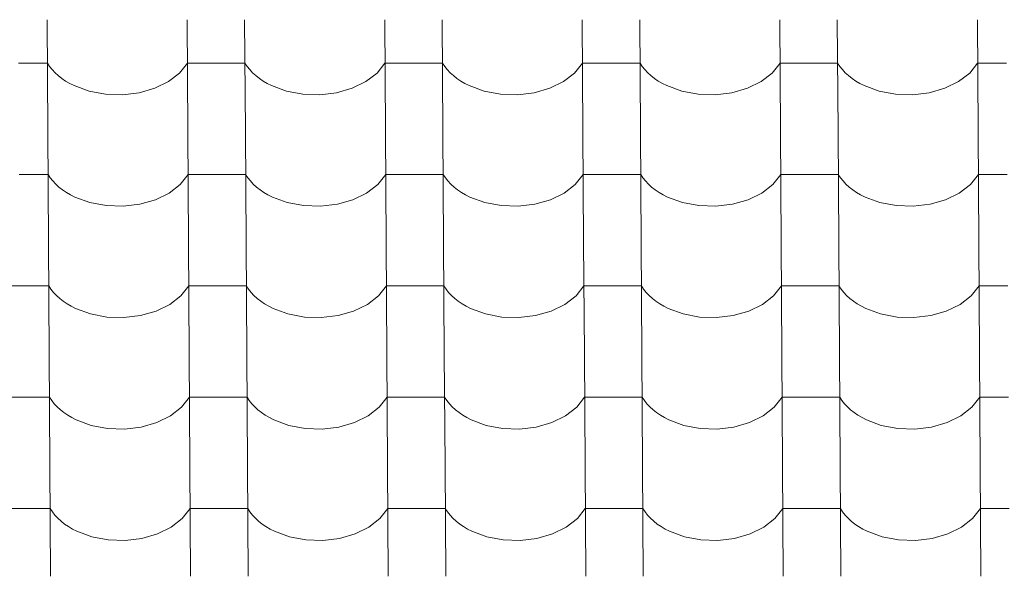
# Model space of a CAD drawing. Header units: millimetres. Extents: x -29001 to 109416, y -1251 to 13451.
# Tile 28 of 163: x -18987 to -18165, y 8474 to 8939. Entities that reach past the tile are written whole.
import ezdxf

# ---------------------------------------------------------------- set-up
doc = ezdxf.new("R2010")
doc.units = ezdxf.units.MM
doc.header["$MEASUREMENT"] = 0
doc.layers.add('POHLED JIŽNÍ_1_Konstrukce - nosné', color=7, linetype='Continuous')
doc.layers.add('POHLED JIŽNÍ_1_Nové_Výplně - Povrchové', color=7, linetype='Continuous')

# ---------------------------------------------------------------- blocks, each defined once
blk = doc.blocks.new('*X1', base_point=(-31394.74, -25864.88))
at = {"layer": 'POHLED JIŽNÍ_1_Nové_Výplně - Povrchové', "color": 21, "linetype": 'Continuous', "lineweight": 20, "true_color": 0xffaaaa}
for p, q in [((-18964.04, 8939.09), (-18963.46, 8846.42)), ((-18847.08, 8939.09), (-18846.5, 8846.42)), ((-18799.05, 8939.09), (-18798.47, 8846.42)), ((-18682.08, 8939.09), (-18681.5, 8846.42)), ((-18634.05, 8939.09), (-18633.47, 8846.42)), ((-18517.09, 8939.09), (-18516.51, 8846.42)), ((-18469.05, 8939.09), (-18468.47, 8846.42)), ((-18352.09, 8939.09), (-18351.51, 8846.42)), ((-18304.05, 8939.09), (-18303.47, 8846.42)), ((-18187.09, 8939.09), (-18186.51, 8846.42)), ((-18963.82, 8902.93), (-18987.83, 8902.93)), ((-18963.82, 8902.93), (-18961.98, 8900.14)), ((-18961.98, 8900.14), (-18959.84, 8897.45)), ((-18853.47, 8894.55), (-18846.85, 8902.93)), ((-18822.84, 8902.93), (-18846.85, 8902.93)), ((-18798.82, 8902.93), (-18822.84, 8902.93)), ((-18798.82, 8902.93), (-18796.98, 8900.14)), ((-18796.98, 8900.14), (-18794.84, 8897.45)), ((-18688.47, 8894.55), (-18681.86, 8902.93)), ((-18657.84, 8902.93), (-18681.86, 8902.93)), ((-18633.82, 8902.93), (-18657.84, 8902.93)), ((-18633.82, 8902.93), (-18631.98, 8900.14)), ((-18631.98, 8900.14), (-18629.84, 8897.45)), ((-18523.47, 8894.55), (-18516.86, 8902.93)), ((-18492.84, 8902.93), (-18516.86, 8902.93)), ((-18468.82, 8902.93), (-18492.84, 8902.93)), ((-18468.82, 8902.93), (-18466.98, 8900.14)), ((-18466.98, 8900.14), (-18464.85, 8897.45)), ((-18358.48, 8894.55), (-18351.86, 8902.93)), ((-18327.84, 8902.93), (-18351.86, 8902.93)), ((-18303.83, 8902.93), (-18327.84, 8902.93)), ((-18303.83, 8902.93), (-18301.99, 8900.14)), ((-18301.99, 8900.14), (-18299.85, 8897.45)), ((-18193.48, 8894.55), (-18186.86, 8902.93)), ((-18162.85, 8902.93), (-18186.86, 8902.93)), ((-18959.84, 8897.45), (-18957.41, 8894.86)), ((-18957.41, 8894.86), (-18954.72, 8892.39)), ((-18954.72, 8892.39), (-18951.76, 8890.07)), ((-18951.76, 8890.07), (-18948.56, 8887.89)), ((-18862.73, 8887.38), (-18853.47, 8894.55)), ((-18794.84, 8897.45), (-18792.42, 8894.86)), ((-18792.42, 8894.86), (-18789.72, 8892.39)), ((-18789.72, 8892.39), (-18786.76, 8890.07)), ((-18786.76, 8890.07), (-18783.57, 8887.89)), ((-18697.74, 8887.38), (-18688.47, 8894.55)), ((-18629.84, 8897.45), (-18627.42, 8894.86)), ((-18627.42, 8894.86), (-18624.72, 8892.39)), ((-18624.72, 8892.39), (-18621.77, 8890.07)), ((-18621.77, 8890.07), (-18618.57, 8887.89)), ((-18532.74, 8887.38), (-18523.47, 8894.55)), ((-18464.85, 8897.45), (-18462.42, 8894.86)), ((-18462.42, 8894.86), (-18459.72, 8892.39)), ((-18459.72, 8892.39), (-18456.77, 8890.07)), ((-18456.77, 8890.07), (-18453.57, 8887.89)), ((-18367.74, 8887.38), (-18358.48, 8894.55)), ((-18299.85, 8897.45), (-18297.42, 8894.86)), ((-18297.42, 8894.86), (-18294.73, 8892.39)), ((-18294.73, 8892.39), (-18291.77, 8890.07)), ((-18291.77, 8890.07), (-18288.57, 8887.89)), ((-18202.75, 8887.38), (-18193.48, 8894.55)), ((-18948.56, 8887.89), (-18945.14, 8885.87)), ((-18945.14, 8885.87), (-18941.51, 8884.02)), ((-18941.51, 8884.02), (-18929.03, 8879.45)), ((-18887.21, 8878.06), (-18874.18, 8881.79)), ((-18874.18, 8881.79), (-18862.73, 8887.38)), ((-18783.57, 8887.89), (-18780.14, 8885.87)), ((-18780.14, 8885.87), (-18776.51, 8884.02)), ((-18776.51, 8884.02), (-18764.04, 8879.45)), ((-18722.21, 8878.06), (-18709.18, 8881.79)), ((-18709.18, 8881.79), (-18697.74, 8887.38)), ((-18618.57, 8887.89), (-18615.14, 8885.87)), ((-18615.14, 8885.87), (-18611.51, 8884.02)), ((-18611.51, 8884.02), (-18599.04, 8879.45)), ((-18557.22, 8878.06), (-18544.18, 8881.79)), ((-18544.18, 8881.79), (-18532.74, 8887.38)), ((-18453.57, 8887.89), (-18450.15, 8885.87)), ((-18450.15, 8885.87), (-18446.51, 8884.02)), ((-18446.51, 8884.02), (-18434.04, 8879.45)), ((-18392.22, 8878.06), (-18379.18, 8881.79)), ((-18379.18, 8881.79), (-18367.74, 8887.38)), ((-18288.57, 8887.89), (-18285.15, 8885.87)), ((-18285.15, 8885.87), (-18281.52, 8884.02)), ((-18281.52, 8884.02), (-18269.04, 8879.45)), ((-18227.22, 8878.06), (-18214.19, 8881.79)), ((-18214.19, 8881.79), (-18202.75, 8887.38)), ((-18929.03, 8879.45), (-18915.36, 8876.86)), ((-18915.36, 8876.86), (-18901.18, 8876.39)), ((-18901.18, 8876.39), (-18887.21, 8878.06)), ((-18764.04, 8879.45), (-18750.36, 8876.86)), ((-18750.36, 8876.86), (-18736.18, 8876.39)), ((-18736.18, 8876.39), (-18722.21, 8878.06)), ((-18599.04, 8879.45), (-18585.36, 8876.86)), ((-18585.36, 8876.86), (-18571.18, 8876.39)), ((-18571.18, 8876.39), (-18557.22, 8878.06)), ((-18434.04, 8879.45), (-18420.37, 8876.86)), ((-18420.37, 8876.86), (-18406.18, 8876.39)), ((-18406.18, 8876.39), (-18392.22, 8878.06)), ((-18269.04, 8879.45), (-18255.37, 8876.86)), ((-18255.37, 8876.86), (-18241.19, 8876.39)), ((-18241.19, 8876.39), (-18227.22, 8878.06)), ((-18963.46, 8846.08), (-18962.88, 8753.41)), ((-18846.5, 8846.08), (-18845.92, 8753.41)), ((-18798.46, 8846.08), (-18797.88, 8753.41)), ((-18681.5, 8846.08), (-18680.92, 8753.41)), ((-18633.47, 8846.08), (-18632.89, 8753.41)), ((-18516.5, 8846.08), (-18515.92, 8753.41)), ((-18468.47, 8846.08), (-18467.89, 8753.41)), ((-18351.51, 8846.08), (-18350.93, 8753.41)), ((-18303.47, 8846.08), (-18302.89, 8753.41)), ((-18186.51, 8846.08), (-18185.93, 8753.41)), ((-18963.24, 8809.93), (-18987.25, 8809.93)), ((-18963.24, 8809.93), (-18961.39, 8807.13)), ((-18852.89, 8801.54), (-18846.27, 8809.93)), ((-18822.26, 8809.93), (-18846.27, 8809.93)), ((-18798.24, 8809.93), (-18822.26, 8809.93)), ((-18798.24, 8809.93), (-18796.4, 8807.13)), ((-18687.89, 8801.54), (-18681.28, 8809.93)), ((-18657.26, 8809.93), (-18681.28, 8809.93)), ((-18633.24, 8809.93), (-18657.26, 8809.93)), ((-18633.24, 8809.93), (-18631.4, 8807.13)), ((-18522.89, 8801.54), (-18516.28, 8809.93)), ((-18492.26, 8809.93), (-18516.28, 8809.93)), ((-18468.24, 8809.93), (-18492.26, 8809.93)), ((-18468.24, 8809.93), (-18466.4, 8807.13)), ((-18357.9, 8801.54), (-18351.28, 8809.93)), ((-18327.26, 8809.93), (-18351.28, 8809.93)), ((-18303.25, 8809.93), (-18327.26, 8809.93)), ((-18303.25, 8809.93), (-18301.4, 8807.13)), ((-18192.9, 8801.54), (-18186.28, 8809.93)), ((-18162.27, 8809.93), (-18186.28, 8809.93)), ((-18961.39, 8807.13), (-18959.26, 8804.44)), ((-18959.26, 8804.44), (-18956.83, 8801.85)), ((-18956.83, 8801.85), (-18954.14, 8799.39)), ((-18954.14, 8799.39), (-18951.18, 8797.06)), ((-18862.15, 8794.37), (-18852.89, 8801.54)), ((-18796.4, 8807.13), (-18794.26, 8804.44)), ((-18794.26, 8804.44), (-18791.83, 8801.85)), ((-18791.83, 8801.85), (-18789.14, 8799.39)), ((-18789.14, 8799.39), (-18786.18, 8797.06)), ((-18697.16, 8794.37), (-18687.89, 8801.54)), ((-18631.4, 8807.13), (-18629.26, 8804.44)), ((-18629.26, 8804.44), (-18626.84, 8801.85)), ((-18626.84, 8801.85), (-18624.14, 8799.39)), ((-18624.14, 8799.39), (-18621.19, 8797.06)), ((-18532.16, 8794.37), (-18522.89, 8801.54)), ((-18466.4, 8807.13), (-18464.26, 8804.44)), ((-18464.26, 8804.44), (-18461.84, 8801.85)), ((-18461.84, 8801.85), (-18459.14, 8799.39)), ((-18459.14, 8799.39), (-18456.19, 8797.06)), ((-18367.16, 8794.37), (-18357.9, 8801.54)), ((-18301.4, 8807.13), (-18299.27, 8804.44)), ((-18299.27, 8804.44), (-18296.84, 8801.85)), ((-18296.84, 8801.85), (-18294.15, 8799.39)), ((-18294.15, 8799.39), (-18291.19, 8797.06)), ((-18202.16, 8794.37), (-18192.9, 8801.54)), ((-18951.18, 8797.06), (-18947.98, 8794.88)), ((-18947.98, 8794.88), (-18944.56, 8792.86)), ((-18944.56, 8792.86), (-18940.92, 8791.01)), ((-18940.92, 8791.01), (-18928.45, 8786.44)), ((-18873.6, 8788.78), (-18862.15, 8794.37)), ((-18786.18, 8797.06), (-18782.98, 8794.88)), ((-18782.98, 8794.88), (-18779.56, 8792.86)), ((-18779.56, 8792.86), (-18775.93, 8791.01)), ((-18775.93, 8791.01), (-18763.46, 8786.44)), ((-18708.6, 8788.78), (-18697.16, 8794.37)), ((-18621.19, 8797.06), (-18617.99, 8794.88)), ((-18617.99, 8794.88), (-18614.56, 8792.86)), ((-18614.56, 8792.86), (-18610.93, 8791.01)), ((-18610.93, 8791.01), (-18598.46, 8786.44)), ((-18543.6, 8788.78), (-18532.16, 8794.37)), ((-18456.19, 8797.06), (-18452.99, 8794.88)), ((-18452.99, 8794.88), (-18449.57, 8792.86)), ((-18449.57, 8792.86), (-18445.93, 8791.01)), ((-18445.93, 8791.01), (-18433.46, 8786.44)), ((-18378.6, 8788.78), (-18367.16, 8794.37)), ((-18291.19, 8797.06), (-18287.99, 8794.88)), ((-18287.99, 8794.88), (-18284.57, 8792.86)), ((-18284.57, 8792.86), (-18280.93, 8791.01)), ((-18280.93, 8791.01), (-18268.46, 8786.44)), ((-18213.61, 8788.78), (-18202.16, 8794.37)), ((-18928.45, 8786.44), (-18914.78, 8783.85)), ((-18914.78, 8783.85), (-18900.6, 8783.38)), ((-18900.6, 8783.38), (-18886.63, 8785.05)), ((-18886.63, 8785.05), (-18873.6, 8788.78)), ((-18763.46, 8786.44), (-18749.78, 8783.85)), ((-18749.78, 8783.85), (-18735.6, 8783.38)), ((-18735.6, 8783.38), (-18721.63, 8785.05)), ((-18721.63, 8785.05), (-18708.6, 8788.78)), ((-18598.46, 8786.44), (-18584.78, 8783.85)), ((-18584.78, 8783.85), (-18570.6, 8783.38)), ((-18570.6, 8783.38), (-18556.64, 8785.05)), ((-18556.64, 8785.05), (-18543.6, 8788.78)), ((-18433.46, 8786.44), (-18419.78, 8783.85)), ((-18419.78, 8783.85), (-18405.6, 8783.38)), ((-18405.6, 8783.38), (-18391.64, 8785.05)), ((-18391.64, 8785.05), (-18378.6, 8788.78)), ((-18268.46, 8786.44), (-18254.79, 8783.85)), ((-18254.79, 8783.85), (-18240.61, 8783.38)), ((-18240.61, 8783.38), (-18226.64, 8785.05)), ((-18226.64, 8785.05), (-18213.61, 8788.78)), ((-18962.88, 8753.07), (-18962.3, 8660.4)), ((-18845.92, 8753.07), (-18845.34, 8660.4)), ((-18797.88, 8753.07), (-18797.3, 8660.4)), ((-18680.92, 8753.07), (-18680.34, 8660.4)), ((-18632.89, 8753.07), (-18632.31, 8660.4)), ((-18515.92, 8753.07), (-18515.34, 8660.4)), ((-18467.89, 8753.07), (-18467.31, 8660.4)), ((-18350.92, 8753.07), (-18350.35, 8660.4)), ((-18302.89, 8753.07), (-18302.31, 8660.4)), ((-18185.93, 8753.07), (-18185.35, 8660.4)), ((-18986.67, 8716.92), (-19010.69, 8716.92)), ((-18962.65, 8716.92), (-18986.67, 8716.92)), ((-18962.65, 8716.92), (-18960.81, 8714.12)), ((-18852.31, 8708.53), (-18845.69, 8716.92)), ((-18821.67, 8716.92), (-18845.69, 8716.92)), ((-18797.66, 8716.92), (-18821.67, 8716.92)), ((-18797.66, 8716.92), (-18795.82, 8714.12)), ((-18687.31, 8708.53), (-18680.69, 8716.92)), ((-18656.68, 8716.92), (-18680.69, 8716.92)), ((-18632.66, 8716.92), (-18656.68, 8716.92)), ((-18632.66, 8716.92), (-18630.82, 8714.12)), ((-18522.31, 8708.53), (-18515.7, 8716.92)), ((-18491.68, 8716.92), (-18515.7, 8716.92)), ((-18467.66, 8716.92), (-18491.68, 8716.92)), ((-18467.66, 8716.92), (-18465.82, 8714.12)), ((-18357.31, 8708.53), (-18350.7, 8716.92)), ((-18326.68, 8716.92), (-18350.7, 8716.92)), ((-18302.66, 8716.92), (-18326.68, 8716.92)), ((-18302.66, 8716.92), (-18300.82, 8714.12)), ((-18192.32, 8708.53), (-18185.7, 8716.92)), ((-18161.68, 8716.92), (-18185.7, 8716.92)), ((-18960.81, 8714.12), (-18958.67, 8711.43)), ((-18958.67, 8711.43), (-18956.25, 8708.84)), ((-18956.25, 8708.84), (-18953.55, 8706.38)), ((-18795.82, 8714.12), (-18793.68, 8711.43)), ((-18793.68, 8711.43), (-18791.25, 8708.84)), ((-18791.25, 8708.84), (-18788.56, 8706.38)), ((-18630.82, 8714.12), (-18628.68, 8711.43)), ((-18628.68, 8711.43), (-18626.26, 8708.84)), ((-18626.26, 8708.84), (-18623.56, 8706.38)), ((-18465.82, 8714.12), (-18463.68, 8711.43)), ((-18463.68, 8711.43), (-18461.26, 8708.84)), ((-18461.26, 8708.84), (-18458.56, 8706.38)), ((-18300.82, 8714.12), (-18298.68, 8711.43)), ((-18298.68, 8711.43), (-18296.26, 8708.84)), ((-18296.26, 8708.84), (-18293.56, 8706.38)), ((-18953.55, 8706.38), (-18950.6, 8704.05)), ((-18950.6, 8704.05), (-18947.4, 8701.87)), ((-18947.4, 8701.87), (-18943.98, 8699.85)), ((-18873.01, 8695.77), (-18861.57, 8701.36)), ((-18861.57, 8701.36), (-18852.31, 8708.53)), ((-18788.56, 8706.38), (-18785.6, 8704.05)), ((-18785.6, 8704.05), (-18782.4, 8701.87)), ((-18782.4, 8701.87), (-18778.98, 8699.85)), ((-18708.02, 8695.77), (-18696.57, 8701.36)), ((-18696.57, 8701.36), (-18687.31, 8708.53)), ((-18623.56, 8706.38), (-18620.6, 8704.05)), ((-18620.6, 8704.05), (-18617.41, 8701.87)), ((-18617.41, 8701.87), (-18613.98, 8699.85)), ((-18543.02, 8695.77), (-18531.58, 8701.36)), ((-18531.58, 8701.36), (-18522.31, 8708.53)), ((-18458.56, 8706.38), (-18455.61, 8704.05)), ((-18455.61, 8704.05), (-18452.41, 8701.87)), ((-18452.41, 8701.87), (-18448.98, 8699.85)), ((-18378.02, 8695.77), (-18366.58, 8701.36)), ((-18366.58, 8701.36), (-18357.31, 8708.53)), ((-18293.56, 8706.38), (-18290.61, 8704.05)), ((-18290.61, 8704.05), (-18287.41, 8701.87)), ((-18287.41, 8701.87), (-18283.99, 8699.85)), ((-18213.02, 8695.77), (-18201.58, 8701.36)), ((-18201.58, 8701.36), (-18192.32, 8708.53)), ((-18943.98, 8699.85), (-18940.34, 8698)), ((-18940.34, 8698), (-18927.87, 8693.43)), ((-18927.87, 8693.43), (-18914.2, 8690.84)), ((-18886.05, 8692.04), (-18873.01, 8695.77)), ((-18778.98, 8699.85), (-18775.35, 8698)), ((-18775.35, 8698), (-18762.87, 8693.43)), ((-18762.87, 8693.43), (-18749.2, 8690.84)), ((-18721.05, 8692.04), (-18708.02, 8695.77)), ((-18613.98, 8699.85), (-18610.35, 8698)), ((-18610.35, 8698), (-18597.88, 8693.43)), ((-18597.88, 8693.43), (-18584.2, 8690.84)), ((-18556.05, 8692.04), (-18543.02, 8695.77)), ((-18448.98, 8699.85), (-18445.35, 8698)), ((-18445.35, 8698), (-18432.88, 8693.43)), ((-18432.88, 8693.43), (-18419.2, 8690.84)), ((-18391.06, 8692.04), (-18378.02, 8695.77)), ((-18283.99, 8699.85), (-18280.35, 8698)), ((-18280.35, 8698), (-18267.88, 8693.43)), ((-18267.88, 8693.43), (-18254.21, 8690.84)), ((-18226.06, 8692.04), (-18213.02, 8695.77)), ((-18914.2, 8690.84), (-18900.01, 8690.37)), ((-18900.01, 8690.37), (-18886.05, 8692.04)), ((-18749.2, 8690.84), (-18735.02, 8690.37)), ((-18735.02, 8690.37), (-18721.05, 8692.04)), ((-18584.2, 8690.84), (-18570.02, 8690.37)), ((-18570.02, 8690.37), (-18556.05, 8692.04)), ((-18419.2, 8690.84), (-18405.02, 8690.37)), ((-18405.02, 8690.37), (-18391.06, 8692.04)), ((-18254.21, 8690.84), (-18240.02, 8690.37)), ((-18240.02, 8690.37), (-18226.06, 8692.04)), ((-18962.3, 8660.06), (-18961.72, 8567.39)), ((-18845.34, 8660.06), (-18844.76, 8567.39)), ((-18797.3, 8660.06), (-18796.72, 8567.39)), ((-18680.34, 8660.06), (-18679.76, 8567.39)), ((-18632.3, 8660.06), (-18631.72, 8567.39)), ((-18515.34, 8660.06), (-18514.76, 8567.39)), ((-18467.31, 8660.06), (-18466.73, 8567.39)), ((-18350.34, 8660.06), (-18349.76, 8567.39)), ((-18302.31, 8660.06), (-18301.73, 8567.39)), ((-18185.35, 8660.06), (-18184.77, 8567.39)), ((-18986.09, 8623.91), (-19010.11, 8623.91)), ((-18962.07, 8623.91), (-18986.09, 8623.91)), ((-18962.07, 8623.91), (-18960.23, 8621.11)), ((-18960.23, 8621.11), (-18958.09, 8618.42)), ((-18958.09, 8618.42), (-18955.67, 8615.83)), ((-18851.72, 8615.52), (-18845.11, 8623.91)), ((-18821.09, 8623.91), (-18845.11, 8623.91)), ((-18797.07, 8623.91), (-18821.09, 8623.91)), ((-18797.07, 8623.91), (-18795.23, 8621.11)), ((-18795.23, 8621.11), (-18793.1, 8618.42)), ((-18793.1, 8618.42), (-18790.67, 8615.83)), ((-18686.73, 8615.52), (-18680.11, 8623.91)), ((-18656.09, 8623.91), (-18680.11, 8623.91)), ((-18632.08, 8623.91), (-18656.09, 8623.91)), ((-18632.08, 8623.91), (-18630.24, 8621.11)), ((-18630.24, 8621.11), (-18628.1, 8618.42)), ((-18628.1, 8618.42), (-18625.67, 8615.83)), ((-18521.73, 8615.52), (-18515.11, 8623.91)), ((-18491.1, 8623.91), (-18515.11, 8623.91)), ((-18467.08, 8623.91), (-18491.1, 8623.91)), ((-18467.08, 8623.91), (-18465.24, 8621.11)), ((-18465.24, 8621.11), (-18463.1, 8618.42)), ((-18463.1, 8618.42), (-18460.68, 8615.83)), ((-18356.73, 8615.52), (-18350.12, 8623.91)), ((-18326.1, 8623.91), (-18350.12, 8623.91)), ((-18302.08, 8623.91), (-18326.1, 8623.91)), ((-18302.08, 8623.91), (-18300.24, 8621.11)), ((-18300.24, 8621.11), (-18298.1, 8618.42)), ((-18298.1, 8618.42), (-18295.68, 8615.83)), ((-18191.74, 8615.52), (-18185.12, 8623.91)), ((-18161.1, 8623.91), (-18185.12, 8623.91)), ((-18955.67, 8615.83), (-18952.97, 8613.37)), ((-18952.97, 8613.37), (-18950.02, 8611.04)), ((-18950.02, 8611.04), (-18946.82, 8608.86)), ((-18860.99, 8608.35), (-18851.72, 8615.52)), ((-18790.67, 8615.83), (-18787.98, 8613.37)), ((-18787.98, 8613.37), (-18785.02, 8611.04)), ((-18785.02, 8611.04), (-18781.82, 8608.86)), ((-18695.99, 8608.35), (-18686.73, 8615.52)), ((-18625.67, 8615.83), (-18622.98, 8613.37)), ((-18622.98, 8613.37), (-18620.02, 8611.04)), ((-18620.02, 8611.04), (-18616.82, 8608.86)), ((-18531, 8608.35), (-18521.73, 8615.52)), ((-18460.68, 8615.83), (-18457.98, 8613.37)), ((-18457.98, 8613.37), (-18455.03, 8611.04)), ((-18455.03, 8611.04), (-18451.83, 8608.86)), ((-18366, 8608.35), (-18356.73, 8615.52)), ((-18295.68, 8615.83), (-18292.98, 8613.37)), ((-18292.98, 8613.37), (-18290.03, 8611.04)), ((-18290.03, 8611.04), (-18286.83, 8608.86)), ((-18201, 8608.35), (-18191.74, 8615.52)), ((-18946.82, 8608.86), (-18943.39, 8606.84)), ((-18943.39, 8606.84), (-18939.76, 8604.99)), ((-18939.76, 8604.99), (-18927.29, 8600.42)), ((-18885.47, 8599.03), (-18872.43, 8602.76)), ((-18872.43, 8602.76), (-18860.99, 8608.35)), ((-18781.82, 8608.86), (-18778.4, 8606.84)), ((-18778.4, 8606.84), (-18774.76, 8604.99)), ((-18774.76, 8604.99), (-18762.29, 8600.42)), ((-18720.47, 8599.03), (-18707.43, 8602.76)), ((-18707.43, 8602.76), (-18695.99, 8608.35)), ((-18616.82, 8608.86), (-18613.4, 8606.84)), ((-18613.4, 8606.84), (-18609.77, 8604.99)), ((-18609.77, 8604.99), (-18597.29, 8600.42)), ((-18555.47, 8599.03), (-18542.44, 8602.76)), ((-18542.44, 8602.76), (-18531, 8608.35)), ((-18451.83, 8608.86), (-18448.4, 8606.84)), ((-18448.4, 8606.84), (-18444.77, 8604.99)), ((-18444.77, 8604.99), (-18432.3, 8600.42)), ((-18390.48, 8599.03), (-18377.44, 8602.76)), ((-18377.44, 8602.76), (-18366, 8608.35)), ((-18286.83, 8608.86), (-18283.4, 8606.84)), ((-18283.4, 8606.84), (-18279.77, 8604.99)), ((-18279.77, 8604.99), (-18267.3, 8600.42)), ((-18225.48, 8599.03), (-18212.44, 8602.76)), ((-18212.44, 8602.76), (-18201, 8608.35)), ((-18927.29, 8600.42), (-18913.61, 8597.84)), ((-18913.61, 8597.84), (-18899.43, 8597.36)), ((-18899.43, 8597.36), (-18885.47, 8599.03)), ((-18762.29, 8600.42), (-18748.62, 8597.84)), ((-18748.62, 8597.84), (-18734.43, 8597.36)), ((-18734.43, 8597.36), (-18720.47, 8599.03)), ((-18597.29, 8600.42), (-18583.62, 8597.84)), ((-18583.62, 8597.84), (-18569.44, 8597.36)), ((-18569.44, 8597.36), (-18555.47, 8599.03)), ((-18432.3, 8600.42), (-18418.62, 8597.84)), ((-18418.62, 8597.84), (-18404.44, 8597.36)), ((-18404.44, 8597.36), (-18390.48, 8599.03)), ((-18267.3, 8600.42), (-18253.62, 8597.84)), ((-18253.62, 8597.84), (-18239.44, 8597.36)), ((-18239.44, 8597.36), (-18225.48, 8599.03)), ((-18961.72, 8567.05), (-18961.14, 8474.38)), ((-18844.75, 8567.05), (-18844.17, 8474.38)), ((-18796.72, 8567.05), (-18796.14, 8474.38)), ((-18679.76, 8567.05), (-18679.18, 8474.38)), ((-18631.72, 8567.05), (-18631.14, 8474.38)), ((-18514.76, 8567.05), (-18514.18, 8474.38)), ((-18466.72, 8567.05), (-18466.15, 8474.38)), ((-18349.76, 8567.05), (-18349.18, 8474.38)), ((-18301.73, 8567.05), (-18301.15, 8474.38)), ((-18184.76, 8567.05), (-18184.18, 8474.38)), ((-18985.51, 8530.9), (-19009.53, 8530.9)), ((-18961.49, 8530.9), (-18985.51, 8530.9)), ((-18961.49, 8530.9), (-18959.65, 8528.11)), ((-18959.65, 8528.11), (-18957.51, 8525.41)), ((-18851.14, 8522.51), (-18844.53, 8530.9)), ((-18820.51, 8530.9), (-18844.53, 8530.9)), ((-18796.49, 8530.9), (-18820.51, 8530.9)), ((-18796.49, 8530.9), (-18794.65, 8528.11)), ((-18794.65, 8528.11), (-18792.51, 8525.41)), ((-18686.15, 8522.51), (-18679.53, 8530.9)), ((-18655.51, 8530.9), (-18679.53, 8530.9)), ((-18631.5, 8530.9), (-18655.51, 8530.9)), ((-18631.5, 8530.9), (-18629.65, 8528.11)), ((-18629.65, 8528.11), (-18627.52, 8525.41)), ((-18521.15, 8522.51), (-18514.53, 8530.9)), ((-18490.52, 8530.9), (-18514.53, 8530.9)), ((-18466.5, 8530.9), (-18490.52, 8530.9)), ((-18466.5, 8530.9), (-18464.66, 8528.11)), ((-18464.66, 8528.11), (-18462.52, 8525.41)), ((-18356.15, 8522.51), (-18349.54, 8530.9)), ((-18325.52, 8530.9), (-18349.54, 8530.9)), ((-18301.5, 8530.9), (-18325.52, 8530.9)), ((-18301.5, 8530.9), (-18299.66, 8528.11)), ((-18299.66, 8528.11), (-18297.52, 8525.41)), ((-18191.15, 8522.51), (-18184.54, 8530.9)), ((-18160.52, 8530.9), (-18184.54, 8530.9)), ((-18957.51, 8525.41), (-18955.09, 8522.82)), ((-18955.09, 8522.82), (-18952.39, 8520.36)), ((-18952.39, 8520.36), (-18949.44, 8518.03)), ((-18860.41, 8515.34), (-18851.14, 8522.51)), ((-18792.51, 8525.41), (-18790.09, 8522.82)), ((-18790.09, 8522.82), (-18787.39, 8520.36)), ((-18787.39, 8520.36), (-18784.44, 8518.03)), ((-18695.41, 8515.34), (-18686.15, 8522.51)), ((-18627.52, 8525.41), (-18625.09, 8522.82)), ((-18625.09, 8522.82), (-18622.4, 8520.36)), ((-18622.4, 8520.36), (-18619.44, 8518.03)), ((-18530.41, 8515.34), (-18521.15, 8522.51)), ((-18462.52, 8525.41), (-18460.1, 8522.82)), ((-18460.1, 8522.82), (-18457.4, 8520.36)), ((-18457.4, 8520.36), (-18454.44, 8518.03)), ((-18365.42, 8515.34), (-18356.15, 8522.51)), ((-18297.52, 8525.41), (-18295.1, 8522.82)), ((-18295.1, 8522.82), (-18292.4, 8520.36)), ((-18292.4, 8520.36), (-18289.45, 8518.03)), ((-18200.42, 8515.34), (-18191.15, 8522.51)), ((-18949.44, 8518.03), (-18946.24, 8515.85)), ((-18946.24, 8515.85), (-18942.81, 8513.83)), ((-18942.81, 8513.83), (-18939.18, 8511.99)), ((-18939.18, 8511.99), (-18926.71, 8507.41)), ((-18871.85, 8509.75), (-18860.41, 8515.34)), ((-18784.44, 8518.03), (-18781.24, 8515.85)), ((-18781.24, 8515.85), (-18777.82, 8513.83)), ((-18777.82, 8513.83), (-18774.18, 8511.99)), ((-18774.18, 8511.99), (-18761.71, 8507.41)), ((-18706.85, 8509.75), (-18695.41, 8515.34)), ((-18619.44, 8518.03), (-18616.24, 8515.85)), ((-18616.24, 8515.85), (-18612.82, 8513.83)), ((-18612.82, 8513.83), (-18609.19, 8511.99)), ((-18609.19, 8511.99), (-18596.71, 8507.41)), ((-18541.86, 8509.75), (-18530.41, 8515.34)), ((-18454.44, 8518.03), (-18451.25, 8515.85)), ((-18451.25, 8515.85), (-18447.82, 8513.83)), ((-18447.82, 8513.83), (-18444.19, 8511.99)), ((-18444.19, 8511.99), (-18431.72, 8507.41)), ((-18376.86, 8509.75), (-18365.42, 8515.34)), ((-18289.45, 8518.03), (-18286.25, 8515.85)), ((-18286.25, 8515.85), (-18282.82, 8513.83)), ((-18282.82, 8513.83), (-18279.19, 8511.99)), ((-18279.19, 8511.99), (-18266.72, 8507.41)), ((-18211.86, 8509.75), (-18200.42, 8515.34)), ((-18926.71, 8507.41), (-18913.03, 8504.83)), ((-18913.03, 8504.83), (-18898.85, 8504.36)), ((-18898.85, 8504.36), (-18884.89, 8506.02)), ((-18884.89, 8506.02), (-18871.85, 8509.75)), ((-18761.71, 8507.41), (-18748.03, 8504.83)), ((-18748.03, 8504.83), (-18733.85, 8504.36)), ((-18733.85, 8504.36), (-18719.89, 8506.02)), ((-18719.89, 8506.02), (-18706.85, 8509.75)), ((-18596.71, 8507.41), (-18583.04, 8504.83)), ((-18583.04, 8504.83), (-18568.86, 8504.36)), ((-18568.86, 8504.36), (-18554.89, 8506.02)), ((-18554.89, 8506.02), (-18541.86, 8509.75)), ((-18431.72, 8507.41), (-18418.04, 8504.83)), ((-18418.04, 8504.83), (-18403.86, 8504.36)), ((-18403.86, 8504.36), (-18389.89, 8506.02)), ((-18389.89, 8506.02), (-18376.86, 8509.75)), ((-18266.72, 8507.41), (-18253.04, 8504.83)), ((-18253.04, 8504.83), (-18238.86, 8504.36)), ((-18238.86, 8504.36), (-18224.9, 8506.02)), ((-18224.9, 8506.02), (-18211.86, 8509.75))]:
    blk.add_line(p, q, dxfattribs=at)

msp = doc.modelspace()

# ---------------------------------------------------------------- block references
at = {"layer": 'POHLED JIŽNÍ_1_Konstrukce - nosné', "color": 9, "linetype": 'Continuous', "lineweight": 13}
msp.add_blockref('*X1', (-31394.74, -25864.88), dxfattribs=at)

doc.saveas('drawing.dxf')
